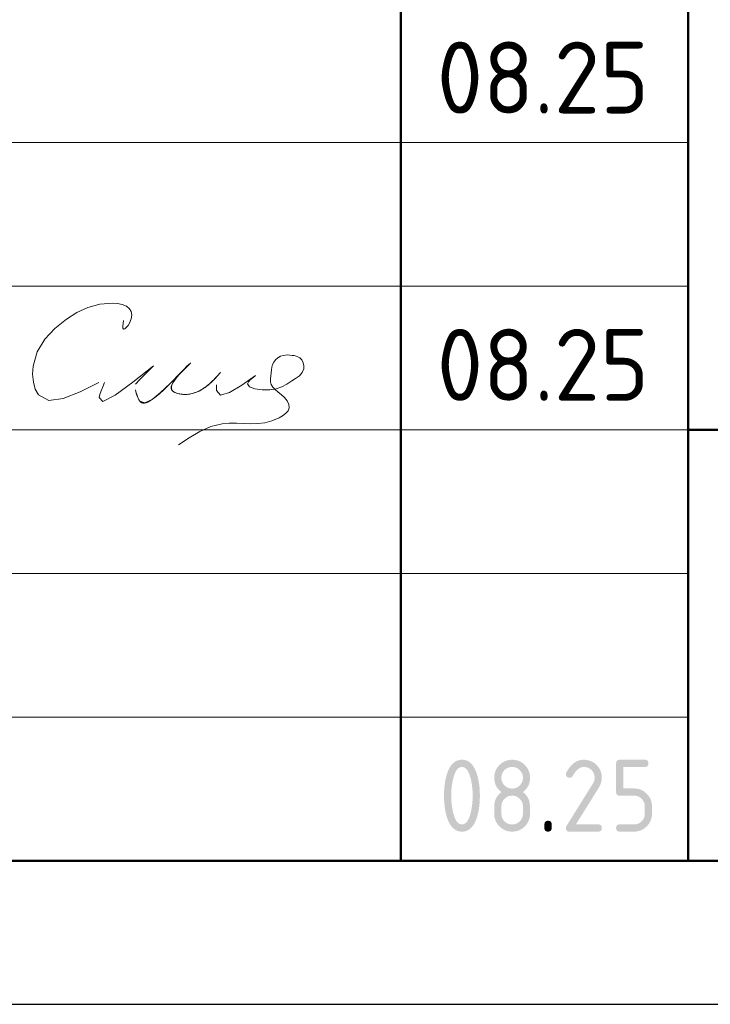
# Model space of a CAD drawing. Header units: millimetres. Extents: x 0 to 50400, y 0 to 35640.
# Tile 4 of 8: x 32607 to 35493, y 0 to 4113. Entities that reach past the tile are written whole.
import ezdxf

# ---------------------------------------------------------------- set-up
doc = ezdxf.new("R2010")
doc.units = ezdxf.units.MM
doc.layers.add('Standard', color=7, linetype='Continuous', lineweight=25)
doc.styles.add('ISOCPEUR', font='txt')

msp = doc.modelspace()

# ---------------------------------------------------------------- hatches: boundary and pattern name
at = {"layer": 'Standard', "linetype": 'Continuous', "lineweight": 25, "transparency": 33554687}
h = msp.add_hatch(color=7, dxfattribs=at)
h.paths.add_polyline_path([(34499.8, 871.5), (34499.8, 880.9), (34499.3, 889.9), (34498.8, 899), (34497.8, 907.7), (34496.8, 916.5), (34495.3, 925), (34493.9, 933.5), (34491.9, 941.7), (34490.4, 948), (34488.7, 953.4), (34487, 958.8), (34485.1, 963.5), (34483.2, 968.2), (34481.1, 972.1), (34479, 975.9), (34476.7, 979), (34474.4, 982.2), (34471.8, 984.5), (34469.3, 986.8), (34466.6, 988.4), (34463.9, 989.9), (34461, 990.7), (34458.1, 991.5), (34455, 991.5), (34451.9, 991.5), (34449, 990.7), (34446.1, 989.9), (34443.4, 988.4), (34440.8, 986.8), (34438.3, 984.5), (34435.8, 982.1), (34433.5, 979), (34431.2, 975.9), (34429.1, 972), (34427, 968.1), (34425.1, 963.4), (34423.2, 958.7), (34421.5, 953.2), (34419.8, 947.8), (34418.3, 941.5), (34416.3, 933.1), (34414.8, 924.5), (34413.2, 916), (34412.2, 907.2), (34411.2, 898.5), (34410.7, 889.5), (34410.2, 880.6), (34410.2, 871.5), (34410.2, 862.3), (34410.7, 853.3), (34411.2, 844.3), (34412.2, 835.5), (34413.2, 826.7), (34414.6, 818.2), (34416.1, 809.6), (34418.1, 801.3), (34419.6, 795.1), (34421.3, 789.7), (34423, 784.2), (34424.9, 779.6), (34426.8, 774.9), (34428.9, 771), (34431, 767.1), (34433.3, 764), (34435.6, 760.9), (34438.1, 758.6), (34440.6, 756.3), (34443.3, 754.7), (34446.1, 753.2), (34449, 752.4), (34451.9, 751.6), (34455, 751.6), (34458.1, 751.6), (34461, 752.4), (34463.9, 753.2), (34466.6, 754.7), (34469.3, 756.3), (34471.8, 758.6), (34474.4, 760.9), (34476.7, 764), (34479, 767.1), (34481.1, 771), (34483.2, 774.9), (34485.1, 779.6), (34487, 784.2), (34488.7, 789.7), (34490.4, 795.1), (34491.9, 801.3), (34493.9, 809.6), (34495.3, 818.2), (34496.8, 826.7), (34497.8, 835.5), (34498.8, 844.3), (34499.3, 853.3), (34499.8, 862.3)])
h.paths.add_polyline_path([(34529.9, 871.5), (34529.9, 864.8), (34529.6, 858.4), (34529.4, 851.9), (34529, 845.6), (34528.6, 839.4), (34528, 833.4), (34527.4, 827.3), (34526.6, 821.5), (34525.7, 815.7), (34524.7, 810.2), (34523.7, 804.6), (34522.4, 799.3), (34521.2, 793.9), (34519.8, 788.8), (34518.3, 783.7), (34516.7, 778.8), (34514.3, 771.7), (34511.5, 765.4), (34508.7, 759.1), (34505.6, 753.8), (34502.5, 748.4), (34499, 743.9), (34495.5, 739.4), (34491.6, 735.9), (34487.8, 732.3), (34483.5, 729.6), (34479.3, 726.9), (34474.7, 725.1), (34470.2, 723.3), (34465.2, 722.4), (34460.3, 721.5), (34455, 721.5), (34449.7, 721.5), (34444.7, 722.4), (34439.8, 723.3), (34435.2, 725.1), (34430.6, 726.9), (34426.4, 729.6), (34422.2, 732.2), (34418.4, 735.8), (34414.5, 739.4), (34411, 743.8), (34407.5, 748.3), (34404.4, 753.6), (34401.2, 759), (34398.5, 765.2), (34395.7, 771.5), (34393.3, 778.6), (34391.6, 783.5), (34390.2, 788.6), (34388.8, 793.7), (34387.5, 799.1), (34386.3, 804.4), (34385.3, 810), (34384.2, 815.6), (34383.4, 821.4), (34382.6, 827.2), (34382, 833.2), (34381.4, 839.3), (34380.9, 845.5), (34380.5, 851.8), (34380.3, 858.3), (34380.1, 864.8), (34380.1, 871.5), (34380.1, 878.3), (34380.3, 884.8), (34380.5, 891.3), (34380.9, 897.6), (34381.4, 903.8), (34382, 909.9), (34382.6, 915.9), (34383.4, 921.7), (34384.2, 927.5), (34385.3, 933.1), (34386.3, 938.7), (34387.5, 944), (34388.8, 949.4), (34390.2, 954.5), (34391.6, 959.6), (34393.3, 964.5), (34395.7, 971.6), (34398.5, 977.9), (34401.2, 984.1), (34404.4, 989.5), (34407.5, 994.8), (34411, 999.3), (34414.5, 1003.7), (34418.4, 1007.3), (34422.2, 1010.9), (34426.4, 1013.5), (34430.6, 1016.2), (34435.2, 1018), (34439.8, 1019.8), (34444.7, 1020.7), (34449.7, 1021.5), (34455, 1021.5), (34460.3, 1021.5), (34465.2, 1020.6), (34470.2, 1019.8), (34474.7, 1018), (34479.3, 1016.2), (34483.5, 1013.5), (34487.8, 1010.8), (34491.6, 1007.2), (34495.5, 1003.6), (34499, 999.2), (34502.5, 994.7), (34505.6, 989.3), (34508.7, 984), (34511.5, 977.7), (34514.3, 971.4), (34516.7, 964.3), (34518.3, 959.4), (34519.8, 954.3), (34521.2, 949.2), (34522.4, 943.8), (34523.7, 938.5), (34524.7, 932.9), (34525.7, 927.3), (34526.6, 921.5), (34527.4, 915.7), (34528, 909.7), (34528.6, 903.7), (34529, 897.4), (34529.4, 891.2), (34529.6, 884.7), (34529.9, 878.3)], flags=16)
h = msp.add_hatch(color=7, dxfattribs=at)
h.paths.add_polyline_path([(34664.8, 751.6), (34669.5, 751.6), (34673.9, 752.4), (34678.2, 753.2), (34682.2, 754.9), (34686.1, 756.5), (34689.7, 758.9), (34693.4, 761.4), (34696.6, 764.7), (34699.9, 767.9), (34702.3, 771.6), (34704.7, 775.2), (34706.4, 779.2), (34708, 783.2), (34708.8, 787.5), (34709.6, 791.9), (34709.6, 796.6), (34709.6, 826.6), (34709.6, 831.2), (34708.8, 835.6), (34708, 839.9), (34706.4, 843.8), (34704.7, 847.8), (34702.2, 851.5), (34699.8, 855.1), (34696.5, 858.4), (34693.2, 861.7), (34689.6, 864.1), (34686, 866.6), (34682, 868.3), (34678.1, 869.9), (34673.8, 870.7), (34669.5, 871.6), (34664.8, 871.6), (34660.1, 871.6), (34655.8, 870.7), (34651.5, 869.9), (34647.5, 868.3), (34643.5, 866.7), (34639.9, 864.2), (34636.3, 861.8), (34633, 858.5), (34629.8, 855.2), (34627.3, 851.6), (34624.9, 848), (34623.3, 844), (34621.6, 840), (34620.8, 835.6), (34620, 831.3), (34620, 826.6), (34620, 796.6), (34620, 791.9), (34620.8, 787.5), (34621.6, 783.2), (34623.3, 779.2), (34624.9, 775.2), (34627.3, 771.6), (34629.8, 767.9), (34633, 764.7), (34636.3, 761.4), (34639.9, 758.9), (34643.5, 756.5), (34647.5, 754.9), (34651.5, 753.2), (34655.8, 752.4), (34660.1, 751.6)])
h.paths.add_polyline_path([(34664.8, 721.5), (34660.9, 721.5), (34657.2, 721.9), (34653.5, 722.2), (34649.9, 722.9), (34646.3, 723.6), (34642.8, 724.6), (34639.4, 725.7), (34636, 727), (34632.7, 728.4), (34629.6, 730.1), (34626.4, 731.8), (34623.4, 733.9), (34620.4, 735.9), (34617.5, 738.3), (34614.6, 740.7), (34611.9, 743.5), (34609.1, 746.2), (34606.7, 749.1), (34604.3, 752), (34602.3, 755), (34600.2, 758), (34598.5, 761.2), (34596.8, 764.4), (34595.4, 767.7), (34594.1, 771), (34593, 774.5), (34592, 777.9), (34591.3, 781.6), (34590.6, 785.2), (34590.3, 788.9), (34590, 792.6), (34590, 796.5), (34590, 826.5), (34590, 831.2), (34590.4, 835.6), (34590.9, 840.1), (34591.8, 844.3), (34592.8, 848.5), (34594.2, 852.5), (34595.6, 856.4), (34597.5, 860.2), (34599.4, 863.9), (34601.7, 867.5), (34604.1, 871), (34606.9, 874.3), (34609.7, 877.6), (34613, 880.6), (34616.3, 883.7), (34620, 886.5), (34616.3, 889.4), (34613, 892.4), (34609.7, 895.5), (34606.9, 898.8), (34604.1, 902.1), (34601.7, 905.6), (34599.4, 909.2), (34597.5, 912.9), (34595.6, 916.7), (34594.2, 920.6), (34592.8, 924.6), (34591.8, 928.8), (34590.9, 933), (34590.4, 937.4), (34590, 941.9), (34590, 946.5), (34590, 950.4), (34590.3, 954.2), (34590.6, 957.9), (34591.3, 961.5), (34592, 965.1), (34593, 968.6), (34594.1, 972.1), (34595.4, 975.4), (34596.8, 978.7), (34598.5, 981.9), (34600.2, 985), (34602.3, 988.1), (34604.3, 991.1), (34606.7, 994), (34609.1, 996.9), (34611.9, 999.6), (34614.6, 1002.4), (34617.5, 1004.8), (34620.4, 1007.2), (34623.4, 1009.2), (34626.4, 1011.3), (34629.6, 1013), (34632.7, 1014.7), (34636, 1016.1), (34639.4, 1017.4), (34642.8, 1018.5), (34646.3, 1019.5), (34649.9, 1020.2), (34653.5, 1020.9), (34657.2, 1021.2), (34660.9, 1021.5), (34664.8, 1021.5), (34668.7, 1021.5), (34672.4, 1021.2), (34676.2, 1020.9), (34679.8, 1020.2), (34683.4, 1019.5), (34686.8, 1018.5), (34690.3, 1017.4), (34693.6, 1016.1), (34696.9, 1014.7), (34700.1, 1013), (34703.2, 1011.3), (34706.3, 1009.2), (34709.3, 1007.2), (34712.2, 1004.8), (34715.1, 1002.4), (34717.8, 999.6), (34720.5, 996.9), (34722.9, 994), (34725.3, 991.1), (34727.4, 988.1), (34729.4, 985), (34731.1, 981.9), (34732.8, 978.7), (34734.2, 975.4), (34735.6, 972.1), (34736.6, 968.6), (34737.6, 965.1), (34738.3, 961.5), (34739, 957.9), (34739.3, 954.2), (34739.7, 950.4), (34739.7, 946.5), (34739.7, 941.9), (34739.2, 937.4), (34738.7, 933), (34737.8, 928.8), (34736.9, 924.6), (34735.5, 920.6), (34734.1, 916.7), (34732.2, 912.9), (34730.3, 909.2), (34727.9, 905.6), (34725.6, 902.1), (34722.8, 898.8), (34720, 895.5), (34716.7, 892.4), (34713.4, 889.4), (34709.6, 886.5), (34715, 882.5), (34719.4, 877.9), (34723.8, 873.3), (34727.2, 868.3), (34730.6, 863.3), (34733.1, 857.8), (34735.5, 852.3), (34736.9, 846.3), (34737.2, 844.8), (34737.5, 842.9), (34737.9, 841), (34738.1, 838.7), (34738.4, 836.4), (34738.6, 833.7), (34738.8, 831), (34739, 827.8), (34739.2, 824.7), (34739.3, 821.2), (34739.4, 817.7), (34739.5, 813.8), (34739.6, 809.9), (34739.6, 805.6), (34739.7, 801.3), (34739.7, 796.5), (34739.7, 792.6), (34739.3, 788.9), (34739, 785.2), (34738.3, 781.6), (34737.6, 777.9), (34736.6, 774.5), (34735.6, 771), (34734.2, 767.7), (34732.8, 764.4), (34731.1, 761.2), (34729.4, 758), (34727.4, 755), (34725.3, 752), (34722.9, 749.1), (34720.5, 746.2), (34717.8, 743.5), (34715.1, 740.7), (34712.2, 738.3), (34709.3, 735.9), (34706.3, 733.9), (34703.2, 731.8), (34700.1, 730.1), (34696.9, 728.4), (34693.6, 727), (34690.3, 725.7), (34686.8, 724.6), (34683.4, 723.6), (34679.8, 722.9), (34676.2, 722.2), (34672.4, 721.9), (34668.7, 721.5)], flags=16)
h.paths.add_polyline_path([(34664.8, 901.5), (34669.5, 901.5), (34673.9, 902.3), (34678.2, 903.1), (34682.2, 904.7), (34686.1, 906.4), (34689.7, 908.8), (34693.4, 911.3), (34696.6, 914.6), (34699.9, 917.8), (34702.3, 921.5), (34704.7, 925.1), (34706.4, 929.1), (34708, 933.1), (34708.8, 937.4), (34709.6, 941.8), (34709.6, 946.5), (34709.6, 951.1), (34708.8, 955.5), (34708, 959.8), (34706.4, 963.7), (34704.7, 967.7), (34702.2, 971.4), (34699.8, 975), (34696.5, 978.3), (34693.2, 981.6), (34689.6, 984), (34686, 986.5), (34682, 988.2), (34678.1, 989.8), (34673.8, 990.6), (34669.5, 991.5), (34664.8, 991.5), (34660.1, 991.5), (34655.8, 990.6), (34651.5, 989.8), (34647.5, 988.2), (34643.5, 986.6), (34639.9, 984.1), (34636.3, 981.7), (34633, 978.4), (34629.8, 975.1), (34627.3, 971.5), (34624.9, 967.9), (34623.3, 963.9), (34621.6, 959.9), (34620.8, 955.5), (34620, 951.2), (34620, 946.5), (34620, 941.8), (34620.8, 937.4), (34621.6, 933.1), (34623.3, 929.1), (34624.9, 925.1), (34627.3, 921.5), (34629.8, 917.8), (34633, 914.6), (34636.3, 911.3), (34639.9, 908.8), (34643.5, 906.4), (34647.5, 904.7), (34651.5, 903.1), (34655.8, 902.3), (34660.1, 901.5)])
for points in [[(34964.6, 1021.5), (34968.5, 1021.5), (34972.2, 1021.2), (34976, 1020.9), (34979.6, 1020.2), (34983.2, 1019.5), (34986.7, 1018.5), (34990.1, 1017.4), (34993.4, 1016.1), (34996.7, 1014.7), (34999.9, 1013), (35003.1, 1011.3), (35006.1, 1009.2), (35009.1, 1007.2), (35012, 1004.8), (35014.9, 1002.4), (35017.6, 999.6), (35020.4, 996.9), (35022.8, 994), (35025.2, 991.1), (35027.2, 988.1), (35029.3, 985), (35031, 981.9), (35032.7, 978.7), (35034.1, 975.4), (35035.5, 972.1), (35036.5, 968.6), (35037.5, 965.2), (35038.2, 961.5), (35038.9, 957.9), (35039.2, 954.2), (35039.6, 950.4), (35039.6, 946.6), (35039.6, 941.2), (35038.7, 935.9), (35037.9, 930.5), (35036.2, 925.1), (35034.5, 919.7), (35031.9, 914.3), (35029.3, 908.8), (35025.9, 903.4), (34931.4, 751.6), (35024.6, 751.6), (35026.4, 751.6), (35028.1, 751.4), (35029.7, 751.1), (35031.1, 750.7), (35032.5, 750.2), (35033.7, 749.5), (35034.9, 748.8), (35035.8, 747.8), (35036.8, 746.9), (35037.5, 745.7), (35038.2, 744.6), (35038.6, 743.2), (35039.1, 741.7), (35039.3, 740.1), (35039.6, 738.4), (35039.6, 736.6), (35039.6, 734.7), (35039.3, 733), (35039.1, 731.4), (35038.6, 730), (35038.2, 728.6), (35037.5, 727.4), (35036.8, 726.2), (35035.8, 725.3), (35034.9, 724.4), (35033.7, 723.7), (35032.5, 723), (35031.1, 722.5), (35029.7, 722), (35028.1, 721.8), (35026.4, 721.5), (35024.6, 721.5), (34904.6, 721.5), (34902.7, 721.5), (34901.1, 721.8), (34899.5, 722), (34898.1, 722.5), (34896.7, 723), (34895.5, 723.7), (34894.3, 724.4), (34893.4, 725.3), (34892.4, 726.2), (34891.7, 727.4), (34891, 728.6), (34890.6, 730), (34890.1, 731.4), (34889.9, 733), (34889.6, 734.7), (34889.6, 736.5), (34889.6, 738.8), (34890.2, 741), (34890.9, 743.1), (34892.1, 745.2), (35002.1, 921.7), (35004, 924.7), (35005.4, 927.8), (35006.8, 930.8), (35007.7, 933.9), (35008.6, 937), (35009.1, 940.2), (35009.6, 943.3), (35009.6, 946.5), (35009.6, 951.2), (35008.8, 955.5), (35007.9, 959.8), (35006.3, 963.8), (35004.6, 967.7), (35002.2, 971.4), (34999.7, 975), (34996.4, 978.3), (34993.1, 981.6), (34989.5, 984.1), (34985.8, 986.6), (34981.9, 988.2), (34977.9, 989.8), (34973.6, 990.7), (34969.3, 991.5), (34964.6, 991.5), (34961.4, 991.5), (34958.3, 990.9), (34955.2, 990.3), (34952.1, 989.1), (34949.1, 988), (34946.1, 986.2), (34943.1, 984.4), (34940.1, 982.1), (34937.2, 979.7), (34934.3, 976.8), (34931.4, 973.8), (34928.6, 970.3), (34925.8, 966.7), (34923, 962.6), (34920.3, 958.5), (34917.6, 953.8), (34916.5, 952), (34915.2, 950.6), (34913.9, 949.2), (34912.3, 948.3), (34910.7, 947.4), (34908.8, 947), (34906.8, 946.5), (34904.6, 946.5), (34902.7, 946.5), (34901.1, 946.7), (34899.5, 947), (34898.1, 947.4), (34896.7, 947.9), (34895.5, 948.6), (34894.3, 949.3), (34893.4, 950.3), (34892.4, 951.2), (34891.7, 952.4), (34891, 953.5), (34890.6, 954.9), (34890.1, 956.3), (34889.9, 958), (34889.6, 959.6), (34889.6, 961.5), (34889.6, 963.2), (34890, 964.7), (34890.3, 966.3), (34891, 967.6), (34894.5, 974.4), (34898.2, 980.3), (34902, 986.2), (34906.1, 991.2), (34910.1, 996.3), (34914.4, 1000.5), (34918.8, 1004.7), (34923.4, 1008.1), (34928, 1011.4), (34932.8, 1014), (34937.7, 1016.5), (34942.9, 1018.2), (34948, 1019.9), (34953.5, 1020.7), (34958.9, 1021.5)], [(35099.5, 886.5), (35099.5, 1006.5), (35099.5, 1008.4), (35099.8, 1010.1), (35100, 1011.7), (35100.4, 1013.1), (35100.9, 1014.5), (35101.6, 1015.7), (35102.3, 1016.9), (35103.3, 1017.8), (35104.2, 1018.7), (35105.4, 1019.4), (35106.5, 1020.1), (35107.9, 1020.6), (35109.3, 1021.1), (35111, 1021.3), (35112.6, 1021.5), (35114.5, 1021.5), (35219.2, 1021.5), (35221.1, 1021.5), (35222.7, 1021.3), (35224.3, 1021.1), (35225.7, 1020.6), (35227.1, 1020.1), (35228.3, 1019.4), (35229.5, 1018.7), (35230.4, 1017.8), (35231.4, 1016.9), (35232.1, 1015.7), (35232.8, 1014.5), (35233.2, 1013.1), (35233.7, 1011.7), (35234, 1010), (35234.2, 1008.4), (35234.2, 1006.5), (35234.2, 1004.6), (35234, 1003), (35233.7, 1001.4), (35233.2, 999.9), (35232.8, 998.5), (35232.1, 997.4), (35231.4, 996.2), (35230.4, 995.2), (35229.5, 994.3), (35228.3, 993.6), (35227.1, 992.9), (35225.7, 992.4), (35224.3, 992), (35222.7, 991.7), (35221.1, 991.5), (35219.2, 991.5), (35129.6, 991.5), (35129.6, 901.6), (35174.4, 901.6), (35178.3, 901.6), (35182.1, 901.3), (35185.8, 900.9), (35189.4, 900.2), (35193, 899.5), (35196.4, 898.5), (35199.9, 897.5), (35203.2, 896.1), (35206.5, 894.7), (35209.7, 893), (35212.8, 891.3), (35215.9, 889.2), (35218.9, 887.1), (35221.8, 884.7), (35224.6, 882.3), (35227.4, 879.5), (35230.1, 876.8), (35232.5, 873.9), (35234.9, 871), (35236.9, 868), (35239, 864.9), (35240.7, 861.8), (35242.4, 858.6), (35243.8, 855.3), (35245.1, 852), (35246.2, 848.5), (35247.2, 845.1), (35247.9, 841.5), (35248.5, 837.9), (35248.9, 834.2), (35249.2, 830.4), (35249.2, 826.6), (35249.2, 796.6), (35249.2, 792.7), (35248.9, 788.9), (35248.5, 785.2), (35247.9, 781.6), (35247.2, 778), (35246.1, 774.5), (35245.1, 771), (35243.7, 767.7), (35242.4, 764.4), (35240.6, 761.2), (35238.9, 758.1), (35236.9, 755), (35234.8, 752), (35232.4, 749.1), (35230, 746.2), (35227.2, 743.5), (35224.5, 740.7), (35221.6, 738.3), (35218.7, 735.9), (35215.7, 733.9), (35212.7, 731.8), (35209.5, 730.1), (35206.3, 728.4), (35203, 727), (35199.7, 725.7), (35196.3, 724.6), (35192.8, 723.6), (35189.2, 722.9), (35185.7, 722.2), (35182, 721.9), (35178.2, 721.5), (35174.4, 721.5), (35114.5, 721.5), (35112.6, 721.5), (35111, 721.8), (35109.3, 722), (35107.9, 722.5), (35106.5, 723), (35105.4, 723.7), (35104.2, 724.4), (35103.3, 725.3), (35102.3, 726.2), (35101.6, 727.4), (35100.9, 728.6), (35100.5, 730), (35100, 731.4), (35099.8, 733), (35099.5, 734.7), (35099.5, 736.6), (35099.5, 738.4), (35099.8, 740.1), (35100, 741.7), (35100.4, 743.2), (35100.9, 744.6), (35101.6, 745.7), (35102.3, 746.9), (35103.3, 747.8), (35104.2, 748.8), (35105.4, 749.5), (35106.5, 750.2), (35107.9, 750.7), (35109.3, 751.1), (35111, 751.4), (35112.6, 751.6), (35114.5, 751.6), (35174.3, 751.6), (35179, 751.6), (35183.4, 752.4), (35187.7, 753.2), (35191.7, 754.9), (35195.7, 756.5), (35199.3, 758.9), (35202.9, 761.4), (35206.1, 764.7), (35209.4, 767.9), (35211.9, 771.6), (35214.3, 775.2), (35215.9, 779.2), (35217.6, 783.2), (35218.4, 787.5), (35219.2, 791.9), (35219.2, 796.6), (35219.2, 826.6), (35219.2, 831.2), (35218.4, 835.5), (35217.5, 839.9), (35215.9, 843.8), (35214.3, 847.8), (35211.8, 851.4), (35209.3, 855.1), (35206, 858.4), (35202.8, 861.7), (35199.1, 864.1), (35195.5, 866.6), (35191.5, 868.3), (35187.6, 869.9), (35183.3, 870.7), (35179, 871.5), (35174.3, 871.5), (35114.5, 871.5), (35112.6, 871.5), (35111, 871.8), (35109.3, 872), (35107.9, 872.5), (35106.5, 873), (35105.4, 873.6), (35104.2, 874.4), (35103.3, 875.3), (35102.3, 876.2), (35101.6, 877.4), (35100.9, 878.6), (35100.4, 880), (35100, 881.4), (35099.8, 883), (35099.5, 884.7)], [(34799.8, 751.6), (34799.8, 753.5), (34800, 755.1), (34800.3, 756.8), (34800.7, 758.2), (34801.2, 759.6), (34801.9, 760.8), (34802.6, 761.9), (34803.6, 762.9), (34804.5, 763.8), (34805.7, 764.5), (34806.8, 765.2), (34808.2, 765.7), (34809.7, 766.2), (34811.3, 766.4), (34812.9, 766.6), (34814.8, 766.6), (34816.7, 766.6), (34818.3, 766.4), (34820, 766.2), (34821.4, 765.7), (34822.8, 765.2), (34824, 764.5), (34825.2, 763.8), (34826.1, 762.9), (34827, 761.9), (34827.7, 760.8), (34828.4, 759.6), (34828.9, 758.2), (34829.4, 756.8), (34829.6, 755.1), (34829.8, 753.5), (34829.8, 751.6), (34829.8, 736.6), (34829.8, 734.7), (34829.6, 733), (34829.4, 731.4), (34828.9, 730), (34828.4, 728.6), (34827.7, 727.4), (34827, 726.2), (34826.1, 725.3), (34825.2, 724.4), (34824, 723.7), (34822.8, 723), (34821.4, 722.5), (34820, 722), (34818.3, 721.8), (34816.7, 721.5), (34814.8, 721.5), (34812.9, 721.5), (34811.3, 721.8), (34809.7, 722), (34808.2, 722.5), (34806.8, 723), (34805.7, 723.7), (34804.5, 724.4), (34803.6, 725.3), (34802.6, 726.2), (34801.9, 727.4), (34801.2, 728.6), (34800.7, 730), (34800.3, 731.4), (34800, 733), (34799.8, 734.7), (34799.8, 736.6)]]:
    msp.add_hatch(color=7, dxfattribs=at).paths.add_polyline_path(points, flags=16)

# ---------------------------------------------------------------- linework, layer by layer
at = {"layer": 'Standard', "color": 7, "linetype": 'Continuous', "lineweight": 50, "transparency": 33554687}
for p, q in [((34200, 600), (34200, 7200)), ((35400, 600), (35400, 7200)), ((35400, 2400), (49800, 2400))]:
    msp.add_line(p, q, dxfattribs=at)
at = {"layer": 'Standard', "color": 7, "linetype": 'Continuous', "lineweight": 13, "transparency": 33554687}
for p, q in [((27600, 3600), (35400, 3600)), ((27600, 3000), (35400, 3000)), ((27600, 3000), (35400, 3000)), ((27600, 2400), (35400, 2400)), ((27600, 2400), (35400, 2400)), ((27600, 1800), (35400, 1800)), ((27600, 1200), (35400, 1200))]:
    msp.add_line(p, q, dxfattribs=at)
at = {"layer": 'Standard', "color": 7, "linetype": 'Continuous', "lineweight": 25, "transparency": 33554687}
msp.add_line((27600, 600), (49800, 600), dxfattribs=at)
msp.add_line((27600, 600), (49800, 600), dxfattribs=at)
msp.add_line((27600, 600), (49800, 600), dxfattribs=at)
msp.add_lwpolyline([(0, 0), (50400, 0), (50400, 35640), (0, 35640), (0, 0)], close=True, dxfattribs=at)
at = {"layer": 'Standard', "color": 7, "linetype": 'Continuous', "lineweight": 13, "transparency": 33554687}
msp.add_lwpolyline([(50400, 35640), (0, 35640), (0, 0), (50400, 0), (50400, 35640)], dxfattribs=at)
at = {"layer": 'Standard', "color": 7, "linetype": 'Continuous', "lineweight": 50, "transparency": 33554687}
msp.add_lwpolyline([(2400, 35040), (49800, 35040), (49800, 600), (2400, 600), (2400, 35040)], close=True, dxfattribs=at)
at = {"layer": 'Standard', "color": 7, "linetype": 'Continuous', "lineweight": 25, "transparency": 33554687}
msp.add_lwpolyline([(49800, 7200), (27600, 7200), (27600, 600), (49800, 600), (49800, 7200)], dxfattribs=at)
at = {"layer": 'Standard', "color": 250, "linetype": 'Continuous', "lineweight": 18, "true_color": 0x2d2d2d, "transparency": 33554687}
for points in [[(33040.4, 2856.7), (33038.6, 2844.1), (33037.5, 2832.9), (33037.9, 2824.6), (33040.4, 2820.7), (33045.4, 2822), (33052.1, 2827.6), (33059.3, 2836.1), (33065.8, 2846.1), (33072.8, 2863.1), (33074.8, 2879.3), (33072.4, 2893.9), (33065.8, 2906.1), (33052.7, 2917.1), (33035.5, 2924.1), (33015.8, 2927.8), (32995.3, 2929.2), (32941.5, 2925), (32892, 2911.2), (32846, 2889.5), (32802.5, 2861.9), (32754, 2823.6), (32711.7, 2778.7), (32679.9, 2726.4), (32662.7, 2665.8), (32660.8, 2632.1), (32663.8, 2599), (32671.8, 2569.2), (32684.9, 2545.6), (32728.1, 2523.1), (32788.3, 2531), (32859.9, 2559.1), (32937.1, 2597.2)], [(33446.1, 2639), (33445.5, 2638.3), (33444.9, 2637.6), (33444.3, 2637), (33443.6, 2636.3), (33434.6, 2626.5), (33425.5, 2616.8), (33416.1, 2607.3), (33406.5, 2598), (33400.4, 2592.6), (33394.2, 2587.3), (33387.9, 2582.1), (33381.3, 2577.2), (33375.9, 2573.4), (33370.3, 2569.8), (33364.7, 2566.5), (33358.9, 2563.3), (33353.8, 2560.7), (33348.5, 2558.3), (33343.2, 2556.2), (33337.8, 2554.2), (33332.8, 2552.7), (33327.6, 2551.3), (33322.5, 2550.1), (33317.3, 2549.2), (33312.1, 2548.5), (33306.9, 2548), (33301.8, 2547.7), (33296.6, 2547.7), (33291.3, 2547.9), (33286, 2548.3), (33280.8, 2548.9), (33275.6, 2549.7), (33271.4, 2550.6), (33267.2, 2551.6), (33263, 2552.8), (33259, 2554.3), (33256.4, 2555.4), (33253.8, 2556.6), (33251.3, 2558), (33249, 2559.5), (33247.5, 2560.6), (33246.1, 2561.8), (33244.9, 2563), (33243.7, 2564.4), (33242.9, 2565.6), (33242.2, 2566.8), (33241.6, 2568.1), (33241, 2569.5), (33240.6, 2571), (33240.3, 2572.5), (33240.2, 2574.1), (33240.1, 2575.6), (33240.2, 2577.8), (33240.5, 2579.9), (33240.9, 2582), (33241.5, 2584.1), (33242.5, 2587.3), (33243.8, 2590.5), (33245.2, 2593.6), (33246.8, 2596.6), (33249.7, 2601.5), (33252.9, 2606.3), (33256.2, 2610.9), (33259.7, 2615.5), (33266.2, 2623.7), (33272.9, 2631.7), (33279.9, 2639.3), (33287.2, 2646.7), (33295.5, 2654.5), (33303.8, 2662.2), (33312.1, 2670.2), (33320, 2678.9), (33320.3, 2679.2), (33320.5, 2679.4), (33320.8, 2679.6), (33321.1, 2679.7), (33321.1, 2679.7), (33321.1, 2679.7), (33321.1, 2679.7), (33321.1, 2679.7), (33321.1, 2679.7), (33321.1, 2679.7), (33321.1, 2679.7), (33321.1, 2679.7), (33321.1, 2679.7), (33321.1, 2679.7), (33321.1, 2679.7), (33321.1, 2679.7), (33321.1, 2679.7), (33321.1, 2679.7), (33321.1, 2679.7), (33321.1, 2679.7), (33321, 2679.5), (33320.9, 2679.3), (33320.7, 2679.1), (33320.5, 2679), (33305.7, 2666), (33292.2, 2652.6), (33279.4, 2638.9), (33266.7, 2625.1), (33248.4, 2606), (33229.5, 2587.3), (33210.1, 2568.9), (33190.4, 2551), (33183.5, 2544.9), (33176.6, 2539), (33169.5, 2533.3), (33162.2, 2527.8), (33158, 2524.8), (33153.6, 2522), (33149.2, 2519.4), (33144.6, 2517), (33141.7, 2515.6), (33138.7, 2514.4), (33135.7, 2513.4), (33132.7, 2512.6), (33130.6, 2512.2), (33128.5, 2511.9), (33126.3, 2511.8), (33124.2, 2511.8), (33122.5, 2512), (33120.8, 2512.3), (33119.2, 2512.7), (33117.6, 2513.2), (33116.1, 2513.9), (33114.6, 2514.7), (33113.2, 2515.6), (33111.9, 2516.6), (33110.4, 2517.9), (33109, 2519.4), (33107.7, 2521), (33106.5, 2522.6), (33104.6, 2525.6), (33102.9, 2528.6), (33101.5, 2531.8), (33100.1, 2535), (33097.2, 2543), (33094.6, 2551.1), (33092.3, 2559.2), (33090.1, 2567.4)], [(33090.1, 2567.4), (33094, 2553.5), (33098.1, 2540.4), (33102.8, 2529), (33108.3, 2520.1), (33130.3, 2512.1), (33159.9, 2526.1), (33195.4, 2555.6), (33235.1, 2594), (33268.7, 2627.1), (33298, 2656.1), (33317, 2675.3), (33320, 2678.8), (33313.9, 2673.2), (33303.8, 2663.5), (33291.2, 2650.8), (33277.5, 2636.4), (33260.3, 2616.3), (33246.9, 2596.7), (33240.3, 2579), (33243.6, 2564.6), (33250.9, 2558.2), (33261.3, 2553.4), (33273.7, 2550.1), (33286.7, 2548.2), (33317.9, 2549.3), (33346.2, 2557.4), (33371.9, 2570.8), (33395.2, 2588.1), (33408.7, 2600.1), (33421.5, 2612.7), (33433.9, 2625.7), (33446.1, 2639)], [(33592.6, 2626.6), (33580.6, 2617.6), (33570.1, 2608.7), (33562.3, 2600.4), (33558.6, 2592.7), (33566.4, 2580.1), (33589.4, 2571.5), (33620.4, 2567.1), (33652, 2567.2), (33679.2, 2571.8), (33701.8, 2580.2), (33722.5, 2591.4), (33743.5, 2604.4), (33760, 2614.7), (33775.5, 2626.1), (33787.8, 2639.4), (33794.4, 2655.3), (33794.7, 2667.8), (33791.6, 2680.5), (33785.5, 2692.1), (33776.9, 2701.1), (33769.7, 2705.3), (33761.8, 2708.1), (33753.4, 2710), (33744.8, 2711.2), (33735.7, 2712.3), (33726.7, 2712.8), (33717.7, 2712.6), (33708.8, 2711.2), (33696.8, 2707.2), (33685.6, 2700.9), (33675.8, 2692.6), (33668.3, 2682.8), (33663.6, 2672.6), (33660.8, 2661.6), (33659, 2650), (33657.6, 2637.9), (33656, 2625.1), (33654.9, 2612.6), (33655.2, 2600.7), (33657.6, 2589.9), (33664.4, 2578.2), (33674.6, 2567.9), (33686.9, 2558), (33700, 2547.5), (33713.4, 2534.7), (33724.5, 2520.8), (33731.6, 2506.5), (33732.9, 2492.4), (33728, 2480), (33718.2, 2468.7), (33705.1, 2458.6), (33690.5, 2449.9), (33661.1, 2437.2), (33631.8, 2429.7), (33602.5, 2426.3), (33572.9, 2425.7), (33542.8, 2426.8), (33512.5, 2428), (33482.4, 2428.2), (33452.9, 2425.7), (33405, 2413.5), (33359.2, 2392.9), (33314.7, 2366.6), (33270.9, 2337.5)], [(32961.1, 2597.2), (32953.8, 2579.5), (32947.1, 2562.6), (32942, 2547.5), (32939.1, 2535.1), (32954.5, 2518.3), (33005.5, 2544.4), (33080.1, 2598.9), (33166.5, 2667.8)], [(33166.5, 2667.8), (33147.4, 2648.7), (33128.3, 2629.6), (33109.2, 2610.5), (33090.1, 2591.4)], [(33429.2, 2588.1), (33428.8, 2581.6), (33428.6, 2575.3), (33428.7, 2569.4), (33429.2, 2564.1), (33446.4, 2545.5), (33483.9, 2556.2), (33534.9, 2586.5), (33592.6, 2626.6)]]:
    msp.add_lwpolyline(points, dxfattribs=at)

# ---------------------------------------------------------------- texts
at = {"layer": 'Standard', "color": 7, "linetype": 'Continuous', "lineweight": 25, "transparency": 33554687, "char_height": 300, "width": 1070.015, "attachment_point": 7, "style": 'ISOCPEUR'}
for insert in [(34350.1, 3721.5), (34350.1, 2521.5)]:
    msp.add_mtext('\\W0.94;08.25', dxfattribs=dict(at, insert=insert))

doc.saveas('drawing.dxf')
